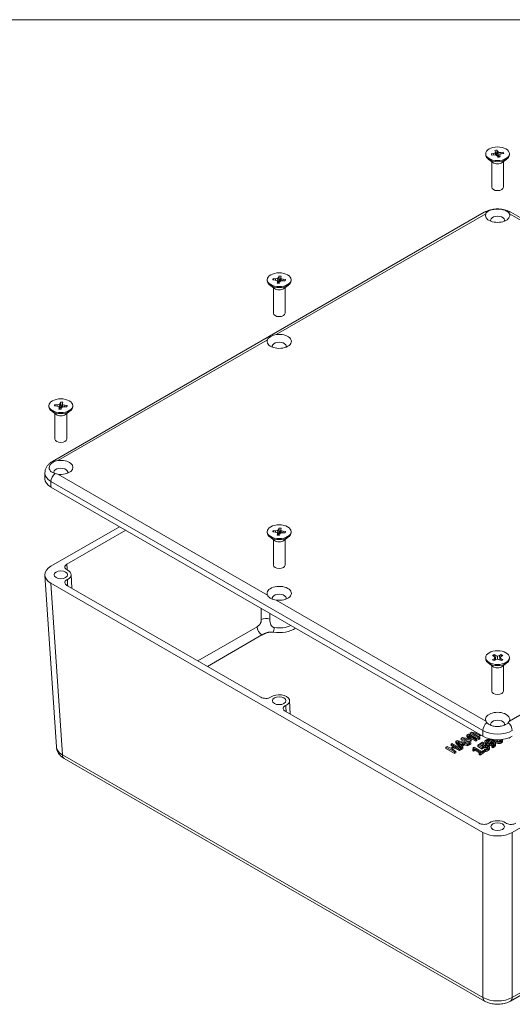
# Model space of a CAD drawing. Header units: millimetres. Extents: x 36 to 1079, y 38 to 827.
# Tile 10 of 11: x 720 to 862, y 543 to 827. Entities that reach past the tile are written whole.
import ezdxf

# ---------------------------------------------------------------- set-up
doc = ezdxf.new("R2010")
doc.units = ezdxf.units.MM
doc.header["$LTSCALE"] = 4
for name, color, linetype, lineweight in [('Sketch Geometry (ANSI)', 7, 'Continuous', 9), ('Symbol (ANSI)', 7, 'Continuous', 9), ('Visible (ANSI)', 7, 'Continuous', 9), ('Visible Narrow (ANSI)', 7, 'Continuous', 9)]:
    doc.layers.add(name, color=color, linetype=linetype, lineweight=lineweight)
doc.styles.add('Text Style20', font='arial.ttf')

# ---------------------------------------------------------------- blocks, each defined once
blk = doc.blocks.new('Title Blocks HAMMOND')
at = {"layer": 'Sketch Geometry (ANSI)'}
blk.add_line((269.997, 206.727), (9.353, 206.727), dxfattribs=at)
at = {"layer": 'Symbol (ANSI)', "style": 'Text Style20'}
blk.add_attdef('<TITLE>_001', (231.876, 16.349), '', height=5, dxfattribs=at)

msp = doc.modelspace()

# ---------------------------------------------------------------- linework, layer by layer
at = {"layer": 'Visible (ANSI)'}
for p, q in [((854.531, 788.301), (854.531, 787.99)), ((856.627, 785.757), (855.255, 786.773)), ((856.159, 788.242), (856.823, 788.342)), ((857.002, 787.945), (856.339, 787.845)), ((856.823, 788.342), (857.278, 788.532)), ((856.823, 788.342), (856.858, 787.923)), ((857.56, 787.908), (857.002, 787.945)), ((857.342, 788.854), (857.169, 789.237)), ((857.278, 788.532), (857.342, 788.854)), ((857.278, 788.532), (857.395, 787.919)), ((857.342, 788.854), (857.551, 787.908)), ((857.889, 787.645), (857.56, 787.908)), ((857.689, 788.163), (857.824, 787.865)), ((858.03, 788.958), (857.824, 787.865)), ((857.824, 787.865), (858.235, 787.536)), ((857.857, 789.341), (858.03, 788.958)), ((858.063, 787.262), (857.889, 787.645)), ((858.03, 788.958), (858.359, 788.695)), ((858.359, 788.695), (858.235, 787.536)), ((858.235, 787.536), (858.52, 787.517)), ((858.359, 788.695), (858.917, 788.658)), ((858.642, 788.071), (858.474, 787.303)), ((858.577, 787.749), (858.481, 787.305)), ((858.642, 788.071), (858.577, 787.749)), ((858.577, 787.749), (858.751, 787.366)), ((859.097, 788.261), (858.642, 788.071)), ((858.917, 788.658), (859.58, 788.758)), ((858.917, 788.658), (858.923, 788.188)), ((859.76, 788.361), (859.097, 788.261)), ((859.292, 785.757), (860.664, 786.773)), ((861.389, 788.301), (861.389, 787.99)), ((856.27, 786.021), (856.27, 778.637)), ((859.649, 786.021), (859.649, 778.637)), ((729.68, 699.581), (854.131, 771.433)), ((861.788, 771.433), (986.239, 699.581)), ((794.549, 752.331), (794.821, 752.614)), ((794.821, 752.614), (794.913, 753.006)), ((794.821, 752.614), (795.037, 751.536)), ((795.525, 752.559), (795.298, 751.515)), ((795.618, 752.951), (795.525, 752.559)), ((795.525, 752.559), (795.656, 752.244)), ((791.598, 751.967), (791.598, 751.656)), ((793.695, 749.423), (792.322, 750.439)), ((793.907, 751.848), (793.227, 751.901)), ((793.323, 752.308), (794.003, 752.255)), ((793.338, 749.687), (793.338, 742.303)), ((794.398, 751.691), (793.907, 751.848)), ((794.003, 752.255), (794.549, 752.331)), ((794.003, 752.255), (794.007, 751.816)), ((794.529, 751.376), (794.398, 751.691)), ((794.436, 750.984), (794.529, 751.376)), ((794.529, 751.376), (794.622, 750.953)), ((794.549, 752.331), (794.697, 751.181)), ((794.576, 751.164), (794.697, 751.181)), ((794.697, 751.181), (795.037, 751.536)), ((795.037, 751.536), (795.109, 751.841)), ((795.234, 751.321), (795.141, 750.928)), ((795.505, 751.604), (795.234, 751.321)), ((795.298, 751.515), (795.335, 751.426)), ((796.051, 751.68), (795.505, 751.604)), ((795.656, 752.244), (795.546, 751.61)), ((795.656, 752.244), (796.147, 752.087)), ((796.731, 751.626), (796.051, 751.68)), ((796.147, 752.087), (796.122, 751.674)), ((796.147, 752.087), (796.827, 752.033)), ((796.359, 749.423), (797.732, 750.439)), ((796.716, 749.687), (796.716, 742.303)), ((798.456, 751.967), (798.456, 751.656)), ((728.666, 715.633), (728.666, 715.322)), ((730.391, 715.974), (731.07, 715.921)), ((731.07, 715.921), (731.616, 715.996)), ((731.07, 715.921), (731.074, 715.482)), ((731.616, 715.996), (731.888, 716.28)), ((731.616, 715.996), (731.764, 714.847)), ((731.888, 716.28), (731.98, 716.672)), ((731.888, 716.28), (732.104, 715.202)), ((732.593, 716.225), (732.365, 715.181)), ((732.685, 716.617), (732.593, 716.225)), ((732.593, 716.225), (732.724, 715.909)), ((732.724, 715.909), (732.614, 715.276)), ((732.724, 715.909), (733.215, 715.753)), ((733.215, 715.753), (733.189, 715.34)), ((733.215, 715.753), (733.894, 715.699)), ((735.524, 715.633), (735.524, 715.322)), ((730.762, 713.088), (729.39, 714.105)), ((730.974, 715.514), (730.295, 715.567)), ((730.405, 713.353), (730.405, 705.969)), ((731.466, 715.357), (730.974, 715.514)), ((731.596, 715.042), (731.466, 715.357)), ((731.504, 714.649), (731.596, 715.042)), ((731.596, 715.042), (731.69, 714.619)), ((731.643, 714.83), (731.764, 714.847)), ((731.764, 714.847), (732.104, 715.202)), ((732.104, 715.202), (732.176, 715.507)), ((732.301, 714.986), (732.209, 714.594)), ((732.573, 715.27), (732.301, 714.986)), ((732.365, 715.181), (732.402, 715.092)), ((733.119, 715.346), (732.573, 715.27)), ((733.799, 715.292), (733.119, 715.346)), ((733.427, 713.088), (734.799, 714.105)), ((733.784, 713.353), (733.784, 705.969)), ((727.509, 694.583), (727.509, 696.216)), ((853.717, 620.282), (729.266, 692.133)), ((749.022, 680.728), (729.263, 669.32)), ((733.845, 669.923), (750.791, 679.706)), ((791.598, 679.299), (791.598, 678.988)), ((793.907, 679.18), (793.227, 679.233)), ((793.323, 679.64), (794.003, 679.587)), ((794.398, 679.023), (793.907, 679.18)), ((794.003, 679.587), (794.549, 679.662)), ((794.003, 679.587), (794.007, 679.148)), ((794.529, 678.708), (794.398, 679.023)), ((794.436, 678.315), (794.529, 678.708)), ((794.529, 678.708), (794.622, 678.285)), ((794.549, 679.662), (794.821, 679.946)), ((794.549, 679.662), (794.697, 678.513)), ((794.697, 678.513), (795.037, 678.868)), ((794.821, 679.946), (794.913, 680.338)), ((794.821, 679.946), (795.037, 678.868)), ((795.037, 678.868), (795.109, 679.173)), ((795.505, 678.936), (795.234, 678.652)), ((795.525, 679.891), (795.298, 678.847)), ((795.298, 678.847), (795.335, 678.758)), ((796.051, 679.012), (795.505, 678.936)), ((795.618, 680.283), (795.525, 679.891)), ((795.525, 679.891), (795.656, 679.575)), ((795.656, 679.575), (795.546, 678.942)), ((795.656, 679.575), (796.147, 679.418)), ((796.731, 678.958), (796.051, 679.012)), ((796.147, 679.418), (796.122, 679.006)), ((796.147, 679.418), (796.827, 679.365)), ((798.456, 679.299), (798.456, 678.988)), ((793.695, 676.754), (792.322, 677.771)), ((793.338, 677.019), (793.338, 669.635)), ((794.576, 678.496), (794.697, 678.513)), ((795.234, 678.652), (795.141, 678.26)), ((796.359, 676.754), (797.732, 677.771)), ((796.716, 677.019), (796.716, 669.635)), ((727.511, 666.74), (730.805, 617.231)), ((735.093, 666.919), (735.278, 662.995)), ((729.263, 664.425), (853.72, 592.569)), ((789.744, 631.549), (733.845, 663.822)), ((862.199, 592.569), (986.656, 664.425)), ((854.531, 642.965), (854.531, 642.654)), ((856.943, 643.262), (856.458, 643.542)), ((856.458, 642.388), (856.943, 642.668)), ((857.169, 642.965), (856.943, 643.262)), ((856.943, 642.668), (857.169, 642.965)), ((856.943, 642.668), (857.032, 642.139)), ((856.961, 643.832), (857.446, 643.552)), ((857.446, 642.378), (856.961, 642.098)), ((857.169, 642.965), (857.324, 642.308)), ((857.299, 642.417), (857.317, 642.407)), ((857.446, 643.552), (857.317, 642.407)), ((857.317, 642.407), (857.441, 642.375)), ((857.446, 643.552), (857.96, 643.421)), ((857.96, 642.509), (857.446, 642.378)), ((857.96, 643.421), (858.473, 643.552)), ((857.96, 643.421), (857.96, 642.509)), ((858.473, 642.378), (857.96, 642.509)), ((858.473, 643.552), (858.958, 643.832)), ((858.473, 643.552), (858.602, 642.407)), ((858.958, 642.098), (858.473, 642.378)), ((858.479, 642.375), (858.602, 642.407)), ((858.75, 642.965), (858.595, 642.308)), ((858.602, 642.407), (858.621, 642.417)), ((858.976, 643.262), (858.75, 642.965)), ((858.75, 642.965), (858.976, 642.668)), ((858.976, 642.668), (858.887, 642.139)), ((859.461, 643.542), (858.976, 643.262)), ((858.976, 642.668), (859.461, 642.388)), ((861.389, 642.965), (861.389, 642.654)), ((856.627, 640.42), (855.255, 641.437)), ((856.27, 640.685), (856.27, 633.301)), ((859.292, 640.42), (860.664, 641.437)), ((859.649, 640.685), (859.649, 633.301)), ((798.026, 630.585), (798.211, 626.66)), ((852.676, 595.215), (796.777, 627.488)), ((846.361, 619.075), (845.956, 618.842)), ((849.67, 618.128), (846.361, 619.075)), ((847.879, 619.952), (847.43, 619.693)), ((847.43, 619.693), (849.905, 618.264)), ((847.43, 619.284), (847.43, 619.693)), ((849.199, 618.263), (847.43, 619.284)), ((849.875, 619.513), (847.879, 619.952)), ((850.212, 618.441), (848.08, 619.672)), ((848.08, 619.672), (850.17, 619.204)), ((849.552, 620.918), (849.095, 620.654)), ((849.095, 620.654), (849.875, 619.513)), ((849.095, 620.245), (849.095, 620.654)), ((849.546, 619.585), (849.095, 620.245)), ((852.027, 619.489), (849.552, 620.918)), ((849.566, 620.53), (851.698, 619.299)), ((850.37, 619.32), (849.566, 620.53)), ((851.698, 618.891), (850.006, 619.867)), ((850.502, 621.467), (850.053, 621.207)), ((850.053, 621.207), (852.528, 619.778)), ((850.053, 620.799), (850.053, 621.207)), ((852.528, 619.37), (850.053, 620.799)), ((850.17, 619.204), (850.37, 619.32)), ((850.17, 618.796), (850.17, 619.204)), ((850.37, 618.912), (850.37, 619.32)), ((852.38, 621.054), (850.502, 621.467)), ((852.835, 619.955), (850.703, 621.186)), ((850.703, 621.186), (852.793, 620.719)), ((851.698, 619.299), (852.027, 619.489)), ((851.698, 618.891), (851.698, 619.299)), ((852.027, 619.081), (851.698, 618.891)), ((852.793, 620.31), (851.858, 620.52)), ((852.027, 619.081), (852.027, 619.489)), ((852.169, 621.1), (852.084, 621.224)), ((852.528, 619.778), (852.835, 619.955)), ((852.528, 619.37), (852.528, 619.778)), ((852.835, 619.547), (852.528, 619.37)), ((852.793, 620.719), (852.877, 620.767)), ((852.793, 620.31), (852.793, 620.719)), ((852.993, 620.426), (852.793, 620.31)), ((852.835, 619.547), (852.835, 619.955)), ((852.993, 620.426), (852.993, 620.699)), ((855.351, 618.736), (855.351, 619.144)), ((859.409, 618.793), (859.409, 619.201)), ((861.286, 619.721), (861.152, 619.798)), ((861.615, 619.911), (861.286, 619.721)), ((861.286, 619.721), (861.286, 619.848)), ((861.615, 619.911), (861.615, 619.984)), ((843.419, 617.377), (843.09, 617.187)), ((843.09, 617.187), (845.565, 615.758)), ((843.09, 616.779), (843.09, 617.187)), ((845.565, 615.35), (843.09, 616.779)), ((844.389, 616.816), (843.419, 617.377)), ((845.529, 617.474), (844.389, 616.816)), ((844.887, 618.224), (844.558, 618.034)), ((844.558, 618.034), (845.529, 617.474)), ((844.558, 617.626), (844.558, 618.034)), ((845.175, 617.27), (844.558, 617.626)), ((844.682, 616.647), (845.821, 617.305)), ((845.894, 615.948), (844.682, 616.647)), ((847.362, 616.796), (844.887, 618.224)), ((845.821, 616.897), (845.036, 616.443)), ((845.821, 617.305), (847.033, 616.606)), ((845.821, 616.897), (845.821, 617.305)), ((847.033, 616.197), (845.821, 616.897)), ((845.956, 618.842), (847.596, 616.931)), ((845.956, 618.433), (845.956, 618.842)), ((847.596, 616.523), (845.956, 618.433)), ((847.271, 617.867), (846.487, 618.759)), ((846.487, 618.759), (848.036, 618.308)), ((847.566, 618.037), (846.969, 618.21)), ((847.033, 616.606), (847.362, 616.796)), ((847.033, 616.197), (847.033, 616.606)), ((847.362, 616.387), (847.033, 616.197)), ((848.036, 618.308), (847.271, 617.867)), ((847.362, 616.387), (847.362, 616.796)), ((847.462, 617.652), (848.407, 618.198)), ((847.929, 617.123), (847.462, 617.652)), ((847.596, 616.931), (847.929, 617.123)), ((847.596, 616.523), (847.596, 616.931)), ((847.929, 616.715), (847.596, 616.523)), ((848.407, 617.79), (847.701, 617.382)), ((847.929, 616.715), (847.929, 617.123)), ((848.407, 618.198), (849.323, 617.928)), ((848.407, 617.79), (848.407, 618.198)), ((849.323, 617.52), (848.407, 617.79)), ((850.17, 618.796), (849.235, 619.005)), ((849.323, 617.928), (849.67, 618.128)), ((849.323, 617.52), (849.323, 617.928)), ((849.67, 617.72), (849.323, 617.52)), ((849.67, 617.72), (849.67, 618.128)), ((849.905, 617.856), (849.67, 617.991)), ((849.905, 618.264), (850.212, 618.441)), ((849.905, 617.856), (849.905, 618.264)), ((850.212, 618.033), (849.905, 617.856)), ((850.37, 618.912), (850.17, 618.796)), ((850.212, 618.033), (850.212, 618.441)), ((850.781, 616.533), (851.007, 616.402)), ((850.781, 616.125), (850.781, 616.533)), ((851.204, 617.176), (850.947, 617.027)), ((850.947, 616.642), (850.947, 617.027)), ((851.007, 616.402), (851.457, 616.661)), ((851.007, 615.994), (851.007, 616.402)), ((851.457, 616.253), (851.007, 615.994)), ((853.434, 615.888), (851.204, 617.176)), ((851.457, 616.661), (853.115, 615.704)), ((851.457, 616.253), (851.457, 616.661)), ((852.762, 615.5), (851.457, 616.253)), ((853.593, 618.545), (852.235, 617.762)), ((852.235, 617.762), (853.51, 617.025)), ((852.235, 617.353), (852.235, 617.762)), ((853.51, 616.617), (852.235, 617.353)), ((852.844, 617.778), (853.883, 618.378)), ((853.504, 617.397), (852.844, 617.778)), ((853.883, 617.969), (853.198, 617.574)), ((853.51, 616.617), (853.51, 617.025)), ((853.883, 618.378), (853.593, 618.545)), ((853.883, 617.969), (853.883, 618.378)), ((854.192, 616.541), (854.168, 616.527)), ((854.168, 616.527), (854.519, 616.325)), ((854.168, 616.119), (854.168, 616.527)), ((854.31, 618.361), (854.31, 618.77)), ((854.311, 618.341), (854.311, 618.749)), ((854.459, 617.102), (854.459, 617.51)), ((854.519, 615.916), (854.519, 616.325)), ((855.233, 617.031), (855.233, 617.08)), ((855.6, 617.638), (855.6, 618.046)), ((855.673, 616.68), (855.673, 617.088)), ((856.296, 617.601), (856.28, 617.591)), ((856.28, 617.591), (856.599, 617.407)), ((856.28, 617.183), (856.28, 617.591)), ((856.599, 616.999), (856.28, 617.183)), ((856.567, 618.226), (856.567, 618.635)), ((856.599, 616.999), (856.599, 617.407)), ((857.372, 617.725), (857.372, 618.133)), ((733.072, 613.881), (854.237, 543.927)), ((845.565, 615.758), (845.894, 615.948)), ((845.565, 615.35), (845.565, 615.758)), ((845.894, 615.54), (845.565, 615.35)), ((845.894, 615.54), (845.894, 615.948)), ((851.007, 615.994), (850.781, 616.125)), ((853.115, 615.704), (852.666, 615.445)), ((852.666, 615.445), (852.919, 615.299)), ((852.666, 615.036), (852.666, 615.445)), ((852.919, 614.89), (852.666, 615.036)), ((852.919, 615.299), (854.126, 615.996)), ((854.126, 615.587), (852.919, 614.89)), ((852.919, 614.89), (852.919, 615.299)), ((853.873, 616.142), (853.434, 615.888)), ((854.126, 615.996), (853.873, 616.142)), ((854.126, 615.587), (854.126, 615.996)), ((854.519, 615.916), (854.168, 616.119)), ((861.683, 543.927), (982.848, 613.881))]:
    msp.add_line(p, q, dxfattribs=at)
for centre, major_axis in [((857.96, 788.301), (-3.429, 0)), ((795.027, 751.967), (3.429, 0)), ((732.095, 715.633), (3.429, 0)), ((795.027, 679.299), (3.429, 0)), ((732.095, 666.872), (1.95, 0)), ((857.96, 642.965), (-3.429, 0)), ((795.027, 630.538), (1.95, 0)), ((857.96, 594.204), (1.95, 0))]:
    msp.add_ellipse(centre, major_axis=major_axis, ratio=0.5773503, dxfattribs=at)
for centre, major_axis, ratio, start_param, end_param in [((857.96, 787.99), (3.429, 0), 0.5773503, 3.1415927, 6.2831853), ((857.96, 788.301), (-1.803, 0), 0.5773503, 0.057097, 0.4540646), ((857.96, 788.301), (1.803, 0), 0.5773503, 1.6278933, 2.0248609), ((857.96, 787.265), (1.579, 0), 0.5773503, 1.7429199, 1.8657036), ((857.96, 788.301), (-1.803, 0), 0.5773503, 1.6278933, 2.0248609), ((857.96, 788.301), (1.803, 0), 0.5773503, 0.057097, 0.4540646), ((857.96, 786.356), (-1.689, 0), 0.5773503, 0.6619784, 2.4796143), ((857.96, 778.637), (1.689, 0), 0.5773503, 3.1415927, 6.2831853), ((857.96, 770.517), (3.5, 0), 0.5773503, 2.897294, 6.5274839), ((857.96, 769.108), (2, 0), 0.5773503, 6.0458556, 9.6621077), ((795.027, 751.967), (1.803, 0), 0.5773503, 1.2371519, 1.6341195), ((795.027, 751.656), (3.429, 0), 0.5773503, 3.1415927, 6.2831853), ((795.027, 751.967), (-1.803, 0), 0.5773503, 5.9495409, 6.3465085), ((795.027, 751.967), (-1.803, 0), 0.5773503, 1.2371519, 1.6341195), ((795.027, 750.93), (1.579, 0), 0.5773503, 1.3555467, 1.5190929), ((795.027, 751.967), (1.803, 0), 0.5773503, 5.9495409, 6.3465085), ((795.027, 750.022), (-1.689, 0), 0.5773503, 0.6619784, 2.4796143), ((795.027, 742.303), (1.689, 0), 0.5773503, 3.1415927, 6.2831853), ((795.027, 734.183), (3.5, 0), 0.5773503, 2.897294, 8.0982803), ((795.027, 732.774), (2, 0), 0.5773503, 6.0458556, 9.6621077), ((732.095, 715.633), (-1.803, 0), 0.5773503, 5.9495409, 6.3465085), ((732.095, 715.633), (1.803, 0), 0.5773503, 1.2371519, 1.6341195), ((732.095, 715.633), (1.803, 0), 0.5773503, 5.9495409, 6.3465085), ((732.095, 715.322), (3.429, 0), 0.5773503, 3.1415927, 6.2831853), ((732.095, 713.688), (-1.689, 0), 0.5773503, 0.6619784, 2.4796143), ((732.095, 715.633), (-1.803, 0), 0.5773503, 1.2371519, 1.6341195), ((732.095, 714.596), (1.579, 0), 0.5773503, 1.3555467, 1.5190929), ((732.095, 705.969), (1.689, 0), 0.5773503, 3.1415927, 6.2831853), ((732.095, 697.849), (3.5, 0), 0.5773503, 4.4680903, 8.0982803), ((732.095, 696.44), (2, 0), 0.5773503, 6.0458556, 9.671873), ((733.509, 694.583), (-6, 0), 0.5773503, 0, 0.7853982), ((795.027, 678.988), (3.429, 0), 0.5773503, 3.1415927, 6.2831853), ((795.027, 679.299), (-1.803, 0), 0.5773503, 5.9495409, 6.3465085), ((795.027, 679.299), (1.803, 0), 0.5773503, 1.2371519, 1.6341195), ((795.027, 678.262), (1.579, 0), 0.5773503, 1.3555467, 1.5190929), ((795.027, 679.299), (1.803, 0), 0.5773503, 5.9495409, 6.3465085), ((795.027, 677.354), (-1.689, 0), 0.5773503, 0.6619784, 2.4796143), ((795.027, 679.299), (-1.803, 0), 0.5773503, 1.2371519, 1.6341195), ((733.515, 666.872), (-6.009, 0), 0.5765001, 5.498524, 7.0678467), ((732.095, 666.872), (3, 0), 0.5773503, 5.3976645, 7.1687062), ((795.027, 669.635), (1.689, 0), 0.5773503, 3.1415927, 6.2831853), ((795.027, 661.515), (-3.5, 0), 0.5773503, 1.3264977, 6.5274839), ((795.027, 660.106), (2, 0), 0.5773503, 6.0458556, 9.6713302), ((857.96, 642.654), (3.429, 0), 0.5773503, 3.1415927, 6.2831853), ((857.96, 642.965), (1.803, 0), 0.5773503, 2.1577107, 2.5546783), ((857.96, 642.965), (-1.803, 0), 0.5773503, 0.5869144, 0.9838819), ((857.96, 642.965), (1.803, 0), 0.5773503, 0.5869144, 0.9838819), ((857.96, 642.965), (-1.803, 0), 0.5773503, 2.1577107, 2.5546783), ((857.96, 641.02), (-1.689, 0), 0.5773503, 0.6619784, 2.4796143), ((857.96, 633.301), (1.689, 0), 0.5773503, 3.1415927, 6.2831853), ((795.027, 630.538), (3, 0), 0.5773503, 5.3976645, 8.7395025), ((857.96, 625.181), (-3.5, 0), 0.5773503, 2.897294, 6.5274839), ((857.96, 623.772), (2, 0), 0.5773503, 6.0217873, 9.686176), ((857.96, 622.731), (-6, 0), 0.5773503, 0.7853982, 2.3561945), ((857.96, 594.204), (3, 0), 0.5773503, 0.6852755, 2.4563172), ((857.96, 595.024), (-6, 0), 0.5782017, 0.786135, 2.3554577)]:
    msp.add_ellipse(centre, major_axis=major_axis, ratio=ratio, start_param=start_param, end_param=end_param, dxfattribs=at)
for points, degree in [([(856.159, 788.242), (856.172, 788.178), (856.186, 788.114)], 2), ([(857.857, 789.341), (857.767, 788.721), (857.689, 788.163)], 2), ([(859.58, 788.758), (859.558, 788.538), (859.535, 788.327)], 2), ([(794.913, 753.006), (795.017, 752.393), (795.109, 751.841)], 2), ([(793.323, 752.308), (793.351, 752.095), (793.378, 751.89)], 2), ([(796.827, 752.033), (796.794, 751.854), (796.761, 751.681)], 2), ([(730.391, 715.974), (730.418, 715.761), (730.446, 715.556)], 2), ([(731.98, 716.672), (732.085, 716.059), (732.176, 715.507)], 2), ([(733.894, 715.699), (733.861, 715.52), (733.829, 715.347)], 2), ([(793.323, 679.64), (793.351, 679.427), (793.378, 679.221)], 2), ([(794.913, 680.338), (795.017, 679.725), (795.109, 679.173)], 2), ([(796.827, 679.365), (796.794, 679.186), (796.761, 679.013)], 2), ([(856.961, 643.832), (856.954, 643.536), (856.949, 643.254)], 2), ([(858.958, 643.832), (858.965, 643.536), (858.97, 643.254)], 2), ([(856.61, 619.356), (856.732, 619.265), (856.873, 619.176), (857.018, 619.092)], 3), ([(853.94, 616.934), (853.803, 616.855), (853.574, 616.675), (853.51, 616.617)], 2), ([(854.459, 617.102), (854.327, 617.097), (854.066, 617.007), (853.94, 616.934)], 2), ([(854.311, 618.341), (854.31, 618.351), (854.31, 618.361)], 2), ([(854.7, 617.848), (854.509, 617.958), (854.317, 618.212), (854.311, 618.341)], 2), ([(854.956, 616.977), (854.824, 617.053), (854.583, 617.109), (854.459, 617.102)], 2), ([(854.938, 617.733), (854.818, 617.779), (854.7, 617.848)], 2), ([(854.9, 618.637), (854.863, 618.616), (854.833, 618.593)], 2), ([(855.351, 618.736), (855.199, 618.74), (854.988, 618.688), (854.9, 618.637)], 2), ([(855.125, 616.856), (855.062, 616.916), (854.956, 616.977)], 2), ([(856.224, 617.829), (856.087, 617.75), (855.801, 617.654), (855.6, 617.638)], 2), ([(856.567, 618.226), (856.525, 618.098), (856.366, 617.911), (856.224, 617.829)], 2), ([(856.897, 617.925), (856.799, 618.073), (856.567, 618.226)], 2), ([(856.914, 617.141), (856.848, 617.103), (856.683, 617.024), (856.599, 616.999)], 2), ([(859.409, 618.793), (859.409, 618.578), (859.098, 618.398)], 2), ([(855.307, 616.209), (855.131, 616.107), (854.708, 615.953), (854.519, 615.916)], 2)]:
    msp.add_open_spline(points, degree=degree, dxfattribs=at)
for points, degree, knots in [([(854.131, 771.433), (854.584, 771.694), (855.071, 771.895), (856.087, 772.193), (856.616, 772.291), (857.688, 772.389), (858.231, 772.389), (859.304, 772.291), (859.832, 772.193), (860.848, 771.895), (861.335, 771.694), (861.788, 771.433)], 3, [0, 0, 0, 0, 0.3141593, 0.3141593, 0.6283185, 0.6283185, 0.9424778, 0.9424778, 1.2566371, 1.2566371, 1.5707963, 1.5707963, 1.5707963, 1.5707963]), ([(854.564, 771.006), (854.631, 771.161), (854.746, 771.305), (854.895, 771.443), (854.897, 771.444), (854.898, 771.446)], 3, [0.776007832, 0.776007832, 0.776007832, 0.776007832, 0.857824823, 0.857824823, 0.858722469, 0.858722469, 0.858722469, 0.858722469]), ([(854.898, 771.446), (855.096, 771.627), (855.354, 771.784), (856.018, 772.068), (856.439, 772.181), (857.259, 772.307), (857.643, 772.334), (858.423, 772.326), (858.815, 772.291), (859.625, 772.146), (860.029, 772.025), (860.629, 771.744), (860.848, 771.604), (861.021, 771.446)], 3, [-1.18366105, -1.18366105, -1.18366105, -1.18366105, -1.0869414, -1.0869414, -0.9704934, -0.9704934, -0.87575085, -0.87575085, -0.7785807, -0.7785807, -0.66386577, -0.66386577, -0.57906422, -0.57906422, -0.57906422, -0.57906422]), ([(861.021, 771.446), (861.023, 771.444), (861.024, 771.443), (861.173, 771.305), (861.289, 771.161), (861.356, 771.006)], 3, [1.050697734, 1.050697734, 1.050697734, 1.050697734, 1.051595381, 1.051595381, 1.133412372, 1.133412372, 1.133412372, 1.133412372]), ([(791.631, 734.672), (791.698, 734.827), (791.813, 734.971), (792.136, 735.268), (792.356, 735.419), (792.813, 735.682), (793.089, 735.818), (793.641, 736.027), (793.911, 736.105), (794.181, 736.144)], 3, [0.77600783, 0.77600783, 0.77600783, 0.77600783, 0.85782482, 0.85782482, 0.9547101, 0.9547101, 1.05159538, 1.05159538, 1.13341237, 1.13341237, 1.13341237, 1.13341237]), ([(727.509, 696.216), (727.509, 696.518), (727.551, 696.82), (727.708, 697.392), (727.822, 697.663), (728.101, 698.158), (728.265, 698.384), (728.625, 698.792), (728.821, 698.975), (729.236, 699.304), (729.454, 699.45), (729.68, 699.581)], 3, [5.49778714, 5.49778714, 5.49778714, 5.49778714, 5.65486678, 5.65486678, 5.81194641, 5.81194641, 5.96902604, 5.96902604, 6.12610567, 6.12610567, 6.28318531, 6.28318531, 6.28318531, 6.28318531]), ([(730.447, 696.059), (730.11, 696.16), (729.809, 696.292), (729.256, 696.64), (729.03, 696.866), (728.778, 697.32), (728.725, 697.537), (728.739, 697.989), (728.811, 698.221), (729.101, 698.711), (729.341, 698.962), (729.885, 699.341), (730.152, 699.482), (730.447, 699.594)], 3, [-1.18366105, -1.18366105, -1.18366105, -1.18366105, -1.0869414, -1.0869414, -0.9704934, -0.9704934, -0.87575085, -0.87575085, -0.7785807, -0.7785807, -0.66386577, -0.66386577, -0.57906422, -0.57906422, -0.57906422, -0.57906422]), ([(730.447, 699.594), (730.45, 699.595), (730.453, 699.596), (730.709, 699.692), (730.979, 699.771), (731.248, 699.81)], 3, [1.050697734, 1.050697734, 1.050697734, 1.050697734, 1.051595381, 1.051595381, 1.133412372, 1.133412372, 1.133412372, 1.133412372]), ([(731.248, 695.888), (730.979, 695.927), (730.709, 695.982), (730.453, 696.057), (730.45, 696.058), (730.447, 696.059)], 3, [0.776007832, 0.776007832, 0.776007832, 0.776007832, 0.857824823, 0.857824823, 0.858722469, 0.858722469, 0.858722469, 0.858722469]), ([(733.845, 669.923), (733.661, 669.816), (733.514, 669.69), (733.313, 669.413), (733.261, 669.264), (733.258, 668.964), (733.307, 668.815), (733.467, 668.586), (733.549, 668.501), (733.747, 668.345), (733.863, 668.275), (733.993, 668.213)], 3, [0, 0, 0, 0, 0.07820061, 0.07820061, 0.15626443, 0.15626443, 0.23426596, 0.23426596, 0.28455778, 0.28455778, 0.3348508, 0.3348508, 0.3348508, 0.3348508]), ([(733.993, 665.531), (733.791, 665.436), (733.624, 665.319), (733.376, 665.054), (733.298, 664.91), (733.243, 664.611), (733.266, 664.46), (733.386, 664.223), (733.453, 664.134), (733.623, 663.967), (733.726, 663.89), (733.845, 663.822)], 3, [0, 0, 0, 0, 0.07821197, 0.07821197, 0.15628979, 0.15628979, 0.23430602, 0.23430602, 0.28457284, 0.28457284, 0.33485104, 0.33485104, 0.33485104, 0.33485104]), ([(794.181, 659.554), (793.911, 659.593), (793.641, 659.648), (793.089, 659.811), (792.813, 659.93), (792.356, 660.194), (792.136, 660.362), (791.813, 660.703), (791.698, 660.871), (791.631, 661.026)], 3, [0.77600783, 0.77600783, 0.77600783, 0.77600783, 0.85782482, 0.85782482, 0.9547101, 0.9547101, 1.05159538, 1.05159538, 1.13341237, 1.13341237, 1.13341237, 1.13341237]), ([(789.744, 631.549), (789.928, 631.442), (790.147, 631.358), (790.627, 631.242), (790.885, 631.212), (791.405, 631.21), (791.663, 631.238), (792.059, 631.33), (792.206, 631.378), (792.476, 631.493), (792.598, 631.56), (792.704, 631.634)], 3, [0, 0, 0, 0, 0.07820061, 0.07820061, 0.15626443, 0.15626443, 0.23426596, 0.23426596, 0.28455778, 0.28455778, 0.3348508, 0.3348508, 0.3348508, 0.3348508]), ([(796.926, 629.197), (796.724, 629.102), (796.556, 628.985), (796.308, 628.72), (796.231, 628.575), (796.175, 628.277), (796.199, 628.126), (796.318, 627.889), (796.385, 627.8), (796.556, 627.633), (796.659, 627.556), (796.777, 627.488)], 3, [0, 0, 0, 0, 0.07821197, 0.07821197, 0.15628979, 0.15628979, 0.23430602, 0.23430602, 0.28457284, 0.28457284, 0.33485104, 0.33485104, 0.33485104, 0.33485104]), ([(854.898, 624.207), (854.897, 624.209), (854.895, 624.211), (854.746, 624.369), (854.631, 624.537), (854.564, 624.692)], 3, [1.050697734, 1.050697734, 1.050697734, 1.050697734, 1.051595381, 1.051595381, 1.133412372, 1.133412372, 1.133412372, 1.133412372]), ([(861.021, 624.207), (860.823, 623.999), (860.566, 623.809), (859.901, 623.454), (859.48, 623.306), (858.66, 623.142), (858.276, 623.106), (857.496, 623.116), (857.105, 623.163), (856.294, 623.353), (855.89, 623.509), (855.29, 623.856), (855.071, 624.025), (854.898, 624.207)], 3, [-1.18366105, -1.18366105, -1.18366105, -1.18366105, -1.0869414, -1.0869414, -0.9704934, -0.9704934, -0.87575085, -0.87575085, -0.7785807, -0.7785807, -0.66386577, -0.66386577, -0.57906422, -0.57906422, -0.57906422, -0.57906422]), ([(861.356, 624.692), (861.289, 624.537), (861.173, 624.369), (861.024, 624.211), (861.023, 624.209), (861.021, 624.207)], 3, [0.776007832, 0.776007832, 0.776007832, 0.776007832, 0.857824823, 0.857824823, 0.858722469, 0.858722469, 0.858722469, 0.858722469]), ([(854.631, 619.203), (854.573, 619.169), (854.522, 619.132), (854.426, 619.043), (854.391, 618.996), (854.326, 618.892), (854.306, 618.822), (854.311, 618.749)], 3, [-0.074339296, -0.074339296, -0.074339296, -0.074339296, -0.057672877, -0.057672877, -0.0375929, -0.0375929, 0, 0, 0, 0]), ([(855.404, 619.392), (855.334, 619.393), (855.265, 619.39), (855.128, 619.375), (855.062, 619.364), (854.911, 619.328), (854.779, 619.288), (854.631, 619.203)], 3, [-0.15528139, -0.15528139, -0.15528139, -0.15528139, -0.10890028, -0.10890028, -0.06240337, -0.06240337, 0, 0, 0, 0]), ([(854.9, 619.046), (854.932, 619.064), (854.968, 619.081), (855.035, 619.106), (855.075, 619.12), (855.195, 619.143), (855.275, 619.146), (855.351, 619.144)], 3, [-0.057984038, -0.057984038, -0.057984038, -0.057984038, -0.037976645, -0.037976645, -0.022911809, -0.022911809, 0, 0, 0, 0]), ([(855.351, 619.144), (855.412, 619.143), (855.471, 619.136), (855.62, 619.11), (855.695, 619.086), (855.88, 619.028), (856.037, 618.95), (856.18, 618.867)], 3, [-0.079193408, -0.079193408, -0.079193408, -0.079193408, -0.072018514, -0.072018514, -0.060666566, -0.060666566, 0, 0, 0, 0]), ([(856.589, 619.018), (856.463, 619.091), (856.323, 619.163), (856.106, 619.252), (855.973, 619.303), (855.675, 619.371), (855.541, 619.389), (855.404, 619.392)], 3, [-0.20726737, -0.20726737, -0.20726737, -0.20726737, -0.09613496, -0.09613496, -0.04126844, -0.04126844, 0, 0, 0, 0]), ([(856.413, 619.114), (856.278, 619.245), (856.221, 619.389), (856.214, 619.417)], 2, [0.60083796, 0.60083796, 0.60083796, 1, 1.09692885, 1.09692885, 1.09692885]), ([(857.018, 619.092), (857.187, 618.994), (857.374, 618.897), (857.72, 618.755), (857.889, 618.698), (858.197, 618.636), (858.314, 618.625), (858.534, 618.626), (858.643, 618.639), (858.881, 618.697), (858.996, 618.747), (859.098, 618.806)], 3, [-0.20458805, -0.20458805, -0.20458805, -0.20458805, -0.15070722, -0.15070722, -0.10895699, -0.10895699, -0.07727916, -0.07727916, -0.0430134, -0.0430134, 0, 0, 0, 0]), ([(858.185, 618.904), (858.005, 618.951), (857.866, 619.016), (857.657, 619.116), (857.495, 619.205), (857.358, 619.285)], 3, [-0.081744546, -0.081744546, -0.081744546, -0.081744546, -0.05844055, -0.05844055, -0.000479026, -0.000479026, -0.000479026, -0.000479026]), ([(858.863, 618.99), (858.794, 619.058), (858.59, 619.204), (858.469, 619.28)], 2, [0.3524371, 0.3524371, 0.3524371, 1, 1.5597316, 1.5597316, 1.5597316]), ([(858.937, 619.313), (858.952, 619.292), (858.965, 619.269), (858.984, 619.222), (858.989, 619.197), (858.988, 619.13), (858.972, 619.097), (858.923, 619.031), (858.877, 618.996), (858.823, 618.965)], 3, [-0.05357894, -0.05357894, -0.05357894, -0.05357894, -0.045640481, -0.045640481, -0.037093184, -0.037093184, -0.022754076, -0.022754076, 0, 0, 0, 0]), ([(859.098, 618.806), (859.161, 618.842), (859.218, 618.882), (859.31, 618.965), (859.345, 619.007), (859.405, 619.116), (859.416, 619.182), (859.4, 619.285), (859.388, 619.323), (859.367, 619.364)], 3, [-0.31401255, -0.31401255, -0.31401255, -0.31401255, -0.27184512, -0.27184512, -0.23324413, -0.23324413, -0.1782157, -0.1782157, -0.14799372, -0.14799372, -0.14799372, -0.14799372]), ([(733.072, 613.881), (732.855, 614.006), (732.644, 614.147), (732.238, 614.464), (732.043, 614.641), (731.677, 615.04), (731.507, 615.262), (731.208, 615.755), (731.079, 616.025), (730.888, 616.606), (730.826, 616.916), (730.805, 617.231)], 3, [-0.78466135, -0.78466135, -0.78466135, -0.78466135, -0.63539723, -0.63539723, -0.48613311, -0.48613311, -0.33686899, -0.33686899, -0.18760488, -0.18760488, -0.03834076, -0.03834076, -0.03834076, -0.03834076]), ([(850.947, 617.027), (850.978, 617.007), (851.007, 616.984), (851.051, 616.94), (851.068, 616.918), (851.091, 616.871), (851.096, 616.845), (851.09, 616.805), (851.082, 616.774), (850.985, 616.662), (850.886, 616.594), (850.781, 616.533)], 3, [-0.2309077, -0.2309077, -0.2309077, -0.2309077, -0.17516613, -0.17516613, -0.12705399, -0.12705399, -0.07491007, -0.07491007, -0.04486085, -0.04486085, 0, 0, 0, 0]), ([(853.715, 617.535), (853.68, 617.514), (853.645, 617.493), (853.596, 617.461), (853.555, 617.435), (853.504, 617.397)], 3, [-0.076870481, -0.076870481, -0.076870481, -0.076870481, -0.02510792, -0.02510792, 0, 0, 0, 0]), ([(853.51, 617.025), (853.563, 617.072), (853.632, 617.129), (853.719, 617.197), (853.805, 617.264), (853.94, 617.342)], 3, [-0.16423199, -0.16423199, -0.16423199, -0.16423199, -0.05726611, -0.05726611, 0, 0, 0, 0]), ([(854.443, 617.777), (854.375, 617.771), (854.308, 617.763), (854.182, 617.738), (854.123, 617.722), (854.014, 617.683), (853.897, 617.64), (853.715, 617.535)], 3, [-0.24096281, -0.24096281, -0.24096281, -0.24096281, -0.15671035, -0.15671035, -0.07714406, -0.07714406, 0, 0, 0, 0]), ([(853.94, 617.342), (854.04, 617.401), (854.155, 617.453), (854.327, 617.498), (854.391, 617.508), (854.459, 617.51)], 3, [-0.056540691, -0.056540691, -0.056540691, -0.056540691, -0.020299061, -0.020299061, 0, 0, 0, 0]), ([(854.591, 616.619), (854.518, 616.599), (854.442, 616.582), (854.336, 616.562), (854.257, 616.547), (854.192, 616.541)], 3, [-0.070601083, -0.070601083, -0.070601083, -0.070601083, -0.019758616, -0.019758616, 0, 0, 0, 0]), ([(854.311, 618.749), (854.315, 618.66), (854.351, 618.575), (854.45, 618.444), (854.527, 618.356), (854.7, 618.256)], 3, [-0.19531329, -0.19531329, -0.19531329, -0.19531329, -0.07324551, -0.07324551, 0, 0, 0, 0]), ([(855.295, 617.579), (855.217, 617.624), (855.129, 617.668), (854.967, 617.727), (854.888, 617.75), (854.673, 617.782), (854.559, 617.786), (854.443, 617.777)], 3, [-0.11028631, -0.11028631, -0.11028631, -0.11028631, -0.06656425, -0.06656425, -0.03508569, -0.03508569, 0, 0, 0, 0]), ([(854.459, 617.51), (854.501, 617.513), (854.543, 617.512), (854.641, 617.503), (854.685, 617.494), (854.797, 617.467), (854.881, 617.429), (854.956, 617.385)], 3, [-0.047589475, -0.047589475, -0.047589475, -0.047589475, -0.040971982, -0.040971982, -0.032077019, -0.032077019, 0, 0, 0, 0]), ([(854.519, 616.325), (854.659, 616.352), (854.795, 616.393), (854.998, 616.467), (855.146, 616.524), (855.307, 616.617)], 3, [-0.17677266, -0.17677266, -0.17677266, -0.17677266, -0.06850365, -0.06850365, 0, 0, 0, 0]), ([(855.027, 616.787), (854.965, 616.751), (854.897, 616.718), (854.749, 616.665), (854.671, 616.641), (854.591, 616.619)], 3, [-0.052405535, -0.052405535, -0.052405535, -0.052405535, -0.026474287, -0.026474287, 0, 0, 0, 0]), ([(854.7, 618.256), (854.781, 618.209), (854.87, 618.166), (855.031, 618.107), (855.122, 618.079), (855.357, 618.042), (855.478, 618.037), (855.6, 618.046)], 3, [-0.12760683, -0.12760683, -0.12760683, -0.12760683, -0.07311121, -0.07311121, -0.03704428, -0.03704428, 0, 0, 0, 0]), ([(855.023, 618.459), (854.965, 618.492), (854.911, 618.528), (854.824, 618.599), (854.789, 618.635), (854.726, 618.727), (854.718, 618.773), (854.718, 618.85), (854.732, 618.89), (854.792, 618.973), (854.841, 619.012), (854.9, 619.046)], 3, [-0.092672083, -0.092672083, -0.092672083, -0.092672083, -0.077902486, -0.077902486, -0.065160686, -0.065160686, -0.046555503, -0.046555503, -0.02508273, -0.02508273, 0, 0, 0, 0]), ([(854.956, 617.385), (855.077, 617.316), (855.131, 617.262), (855.199, 617.183), (855.225, 617.132), (855.233, 617.08)], 3, [-0.045866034, -0.045866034, -0.045866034, -0.045866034, -0.027637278, -0.027637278, 0, 0, 0, 0]), ([(855.622, 618.307), (855.57, 618.304), (855.518, 618.304), (855.402, 618.314), (855.352, 618.325), (855.215, 618.359), (855.114, 618.406), (855.023, 618.459)], 3, [-0.059927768, -0.059927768, -0.059927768, -0.059927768, -0.050526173, -0.050526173, -0.038737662, -0.038737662, 0, 0, 0, 0]), ([(855.233, 617.08), (855.236, 617.052), (855.234, 617.025), (855.218, 616.97), (855.204, 616.945), (855.165, 616.893), (855.121, 616.841), (855.027, 616.787)], 3, [-0.11605878, -0.11605878, -0.11605878, -0.11605878, -0.07773392, -0.07773392, -0.03992352, -0.03992352, 0, 0, 0, 0]), ([(855.6, 617.638), (855.365, 617.621), (855.103, 617.68), (855.064, 617.691)], 2, [0, 0, 0, 1, 1.175218, 1.175218, 1.175218]), ([(855.672, 617.108), (855.667, 617.194), (855.631, 617.276), (855.528, 617.407), (855.45, 617.489), (855.295, 617.579)], 3, [-0.16403164, -0.16403164, -0.16403164, -0.16403164, -0.06583052, -0.06583052, 0, 0, 0, 0]), ([(855.307, 616.617), (855.377, 616.658), (855.44, 616.702), (855.529, 616.781), (855.576, 616.828), (855.656, 616.962), (855.677, 617.034), (855.672, 617.108)], 3, [-0.12663948, -0.12663948, -0.12663948, -0.12663948, -0.0735179, -0.0735179, -0.03852684, -0.03852684, 0, 0, 0, 0]), ([(855.673, 616.68), (855.673, 616.565), (855.5, 616.32), (855.307, 616.209)], 2, [0.0816327, 0.0816327, 0.0816327, 1, 2, 2, 2]), ([(856.111, 618.498), (855.901, 618.613), (855.52, 618.734), (855.351, 618.736)], 2, [0.1384746, 0.1384746, 0.1384746, 1, 2, 2, 2]), ([(855.6, 618.046), (855.72, 618.056), (855.839, 618.075), (855.986, 618.125), (856.09, 618.16), (856.224, 618.237)], 3, [-0.1971389, -0.1971389, -0.1971389, -0.1971389, -0.05657981, -0.05657981, 0, 0, 0, 0]), ([(856.023, 618.439), (855.943, 618.392), (855.864, 618.358), (855.747, 618.321), (855.686, 618.311), (855.622, 618.307)], 3, [-0.039818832, -0.039818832, -0.039818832, -0.039818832, -0.019357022, -0.019357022, 0, 0, 0, 0]), ([(856.33, 618.774), (856.304, 618.697), (856.253, 618.633), (856.163, 618.537), (856.101, 618.483), (856.023, 618.439)], 3, [-0.057026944, -0.057026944, -0.057026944, -0.057026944, -0.032766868, -0.032766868, 0, 0, 0, 0]), ([(856.18, 618.867), (856.227, 618.84), (856.249, 618.826), (856.288, 618.802), (856.312, 618.786), (856.33, 618.774)], 3, [-0.017489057, -0.017489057, -0.017489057, -0.017489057, -0.00848535, -0.00848535, 0, 0, 0, 0]), ([(856.224, 618.237), (856.313, 618.289), (856.39, 618.347), (856.485, 618.459), (856.532, 618.528), (856.567, 618.635)], 3, [-0.13601886, -0.13601886, -0.13601886, -0.13601886, -0.05628008, -0.05628008, 0, 0, 0, 0]), ([(856.671, 617.741), (856.582, 617.689), (856.491, 617.655), (856.378, 617.619), (856.334, 617.607), (856.296, 617.601)], 3, [-0.033260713, -0.033260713, -0.033260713, -0.033260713, -0.011792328, -0.011792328, 0, 0, 0, 0]), ([(856.567, 618.635), (856.706, 618.543), (856.833, 618.437), (856.96, 618.235), (856.969, 618.166), (856.969, 618.056), (856.947, 617.993), (856.85, 617.86), (856.768, 617.797), (856.671, 617.741)], 3, [-0.12942342, -0.12942342, -0.12942342, -0.12942342, -0.09840337, -0.09840337, -0.07487137, -0.07487137, -0.04106426, -0.04106426, 0, 0, 0, 0]), ([(857.355, 618.261), (857.319, 618.396), (857.223, 618.525), (857.009, 618.731), (856.854, 618.865), (856.589, 619.018)], 3, [-0.26066701, -0.26066701, -0.26066701, -0.26066701, -0.11262178, -0.11262178, 0, 0, 0, 0]), ([(856.599, 617.407), (856.658, 617.425), (856.714, 617.447), (856.781, 617.479), (856.844, 617.51), (856.914, 617.55)], 3, [-0.12854289, -0.12854289, -0.12854289, -0.12854289, -0.02942512, -0.02942512, 0, 0, 0, 0]), ([(856.914, 617.55), (857.016, 617.609), (857.111, 617.674), (857.253, 617.809), (857.301, 617.873), (857.377, 618.049), (857.382, 618.155), (857.355, 618.261)], 3, [-0.13766884, -0.13766884, -0.13766884, -0.13766884, -0.09426049, -0.09426049, -0.05567576, -0.05567576, 0, 0, 0, 0]), ([(857.372, 617.725), (857.372, 617.6), (857.207, 617.31), (856.914, 617.141)], 2, [0.3355705, 0.3355705, 0.3355705, 1, 2, 2, 2]), ([(859.098, 618.398), (858.689, 618.161), (857.708, 618.302), (857.114, 618.629)], 2, [0, 0, 0, 1, 1.925516, 1.925516, 1.925516]), ([(858.823, 618.965), (858.791, 618.946), (858.757, 618.929), (858.685, 618.902), (858.65, 618.891), (858.582, 618.876), (858.52, 618.865), (858.347, 618.87), (858.264, 618.884), (858.185, 618.904)], 3, [-0.12265605, -0.12265605, -0.12265605, -0.12265605, -0.08546295, -0.08546295, -0.05205622, -0.05205622, -0.02579315, -0.02579315, 0, 0, 0, 0]), ([(852.676, 595.215), (852.861, 595.108), (853.079, 595.024), (853.56, 594.908), (853.817, 594.878), (854.337, 594.876), (854.595, 594.904), (854.992, 594.996), (855.139, 595.044), (855.409, 595.158), (855.531, 595.225), (855.637, 595.3)], 3, [0, 0, 0, 0, 0.07820061, 0.07820061, 0.15626443, 0.15626443, 0.23426596, 0.23426596, 0.28455778, 0.28455778, 0.3348508, 0.3348508, 0.3348508, 0.3348508]), ([(860.282, 595.3), (860.447, 595.184), (860.65, 595.087), (861.108, 594.944), (861.359, 594.899), (861.877, 594.867), (862.138, 594.881), (862.549, 594.95), (862.703, 594.988), (862.991, 595.087), (863.124, 595.146), (863.243, 595.215)], 3, [0, 0, 0, 0, 0.07821197, 0.07821197, 0.15628979, 0.15628979, 0.23430602, 0.23430602, 0.28457284, 0.28457284, 0.33485104, 0.33485104, 0.33485104, 0.33485104]), ([(861.683, 543.927), (861.227, 543.664), (860.747, 543.468), (859.759, 543.177), (859.249, 543.083), (858.22, 542.988), (857.7, 542.988), (856.67, 543.083), (856.161, 543.177), (855.172, 543.468), (854.692, 543.664), (854.237, 543.927)], 3, [-0.7846614, -0.7846614, -0.7846614, -0.7846614, -0.4707968, -0.4707968, -0.1569323, -0.1569323, 0.1569323, 0.1569323, 0.4707968, 0.4707968, 0.7846614, 0.7846614, 0.7846614, 0.7846614])]:
    msp.add_open_spline(points, degree=degree, knots=knots, dxfattribs=at)
at = {"layer": 'Visible Narrow (ANSI)'}
for p, q in [((794.181, 736.144), (854.564, 771.006)), ((861.356, 771.006), (921.739, 736.144)), ((731.248, 699.81), (791.631, 734.672)), ((791.631, 661.026), (731.248, 695.888)), ((729.266, 693.766), (853.717, 621.915)), ((729.266, 692.133), (729.266, 693.766)), ((732.555, 614.948), (729.263, 664.425)), ((854.564, 624.692), (794.181, 659.554)), ((921.739, 659.554), (861.356, 624.692)), ((788.631, 651.888), (771.573, 642.04)), ((774.346, 640.439), (790.044, 649.502)), ((853.717, 620.282), (853.717, 621.915)), ((857.018, 618.718), (857.018, 619.092)), ((858.927, 619.042), (858.927, 619.312)), ((853.94, 616.934), (853.94, 617.342)), ((854.7, 617.848), (854.7, 618.256)), ((854.9, 618.637), (854.9, 619.046)), ((854.956, 616.977), (854.956, 617.385)), ((855.307, 616.209), (855.307, 616.617)), ((856.18, 618.557), (856.18, 618.867)), ((856.224, 617.829), (856.224, 618.237)), ((856.914, 617.141), (856.914, 617.55)), ((859.098, 618.398), (859.098, 618.806)), ((853.72, 544.994), (732.555, 614.948)), ((983.364, 614.948), (862.199, 544.994)), ((853.72, 592.569), (853.72, 544.994)), ((862.199, 544.994), (862.199, 592.569))]:
    msp.add_line(p, q, dxfattribs=at)
for centre, major_axis, ratio, start_param, end_param in [((855.131, 769.701), (-1, 1.732), 0.5773503, 5.6632054, 6.2831853), ((860.788, 769.701), (1, 1.732), 0.5773503, 0, 0.6199799), ((730.68, 697.849), (-1, 1.732), 0.5773503, 5.6632054, 6.2831853), ((733.509, 696.216), (-6, 0), 0.5773503, 0, 0.7853982), ((730.68, 694.583), (1, 1.732), 0.5773503, 0.9508165, 2.3561945), ((791.282, 653.17), (-2, -0.014), 0.5370768, 4.1611693, 5.4933853), ((790.044, 651.135), (1, -1.732), 0.5773503, 3.9653881, 5.4977871), ((793.318, 651.132), (-0.161, -0.987), 0.2219508, 0.6336858, 2.1660849), ((795.027, 653.808), (6.286, 0), 0.5773503, 4.4370916, 5.5675705), ((795.027, 654.594), (-5.287, 0), 0.5773503, 1.295499, 2.2570627), ((855.131, 622.731), (1, 1.732), 0.5773503, 0.9508165, 2.3561945), ((857.96, 624.364), (6, 0), 0.5773503, 3.9269908, 5.4977871), ((860.788, 622.731), (-1, 1.732), 0.5773503, 3.9269908, 5.3323689), ((736.802, 617.474), (-6.001, -0.166), 0.5769134, 0.022383, 0.7687036), ((734.322, 616.047), (-1.25, -2.165), 0.5773503, 5.5361844, 6.2831853), ((857.96, 547.524), (-6, 0), 0.5959484, 0.786135, 2.3554577), ((855.487, 546.092), (-1.25, -2.165), 0.5773503, 5.5361844, 6.2831853), ((860.433, 546.092), (1.25, -2.165), 0.5773503, 0, 0.7470009)]:
    msp.add_ellipse(centre, major_axis=major_axis, ratio=ratio, start_param=start_param, end_param=end_param, dxfattribs=at)
for points, degree in [([(733.963, 668.228), (733.924, 668.793), (733.885, 669.358), (733.845, 669.923)], 3), ([(734.092, 663.679), (734.059, 664.296), (734.026, 664.914), (733.993, 665.531)], 3), ([(789.847, 657.157), (789.854, 656.079), (789.861, 655.001), (789.869, 653.924)], 3), ([(789.869, 653.924), (789.878, 652.608), (788.631, 651.888)], 2), ([(792.323, 654.093), (792.324, 654.637), (792.325, 655.181), (792.326, 655.726)], 3), ([(790.044, 649.502), (791.864, 650.553), (793.318, 650.316)], 2), ([(797.025, 627.345), (796.992, 627.962), (796.959, 628.58), (796.926, 629.197)], 3)]:
    msp.add_open_spline(points, degree=degree, dxfattribs=at)
msp.add_open_spline([(793.59, 651.656), (793.479, 651.674), (793.375, 651.704), (793.184, 651.787), (793.097, 651.84), (792.856, 652.029), (792.725, 652.198), (792.52, 652.612), (792.445, 652.858), (792.346, 653.421), (792.322, 653.739), (792.323, 654.093)], degree=3, knots=[0, 0, 0, 0, 0.125, 0.125, 0.25, 0.25, 0.5, 0.5, 0.75, 0.75, 1, 1, 1, 1], dxfattribs=at)

# ---------------------------------------------------------------- block references
at = {"xscale": 4, "yscale": 4, "zscale": 4}
msp.add_blockref('Title Blocks HAMMOND', (-0.995, 0.05), dxfattribs=at)

doc.saveas('drawing.dxf')
